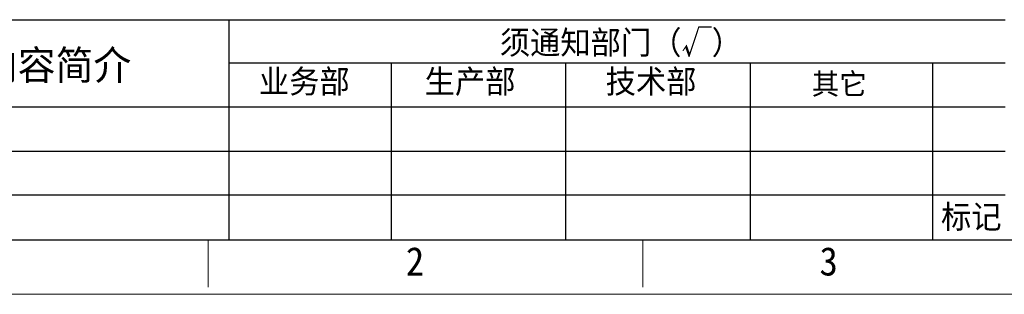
# Model space of a CAD drawing. Header units: millimetres. Extents: x -24622 to 2314, y -1603 to 2287.
# Tile 125 of 197: x -131 to 773, y 235 to 487. Entities that reach past the tile are written whole.
import ezdxf
from ezdxf.enums import TextEntityAlignment as Align

# ---------------------------------------------------------------- set-up
doc = ezdxf.new("R2010")
doc.units = ezdxf.units.MM
doc.layers.add('用户自定义1', color=4, linetype='Continuous', lineweight=13)
doc.styles.add('样式 2', font='simkai.ttf', dxfattribs={"width": 0.95})

msp = doc.modelspace()

# ---------------------------------------------------------------- linework, layer by layer
at = {"color": 7, "linetype": 'Continuous', "lineweight": 25}
for p, q in [((-559.41, 487.309), (774.031, 487.309)), ((60.763, 487.309), (60.763, 285.231)), ((60.763, 447.566), (774.031, 447.566)), ((209.913, 447.566), (209.913, 285.231)), ((370.01, 447.566), (370.01, 285.231)), ((539.713, 447.566), (539.713, 285.231)), ((707.271, 447.566), (707.271, 285.231)), ((-559.41, 407.253), (774.031, 407.253)), ((774.031, 366.399), (-559.41, 366.399)), ((-559.41, 326.536), (774.031, 326.536))]:
    msp.add_line(p, q, dxfattribs=at)
at = {"color": 0, "linetype": 'Continuous', "lineweight": 25}
msp.add_line((-559.41, 285.231), (2263.549, 285.231), dxfattribs=at)
at = {"layer": '用户自定义1', "color": 0, "lineweight": 15, "ltscale": 0.3}
for p, q in [((2263.549, 285.231), (-559.443, 285.231)), ((41.774, 285.231), (41.774, 241.707)), ((441.08, 285.231), (441.08, 241.707)), ((2313.602, 235.178), (-609.496, 235.178))]:
    msp.add_line(p, q, dxfattribs=at)

# ---------------------------------------------------------------- texts
at = {"color": 7, "linetype": 'Continuous', "lineweight": 25, "attachment_point": 1, "style": '样式 2'}
for s, insert, char_height in [('须通知部门（√）', (309.704, 477.097), 21.4755), ('更改内容简介', (-237.668, 458.989), 26.8444), ('业务部', (88.377, 441.323), 21.4755), ('生产部', (240.664, 441.323), 21.4755), ('技术部', (407.007, 441.323), 21.4755), ('其它', (596.384, 438.123), 19.5232)]:
    msp.add_mtext(s, dxfattribs=dict(at, insert=insert, char_height=char_height))
at = {"color": 0, "linetype": 'Continuous', "lineweight": 25, "insert": (715.202, 317.132), "char_height": 21.4755, "attachment_point": 1, "style": '样式 2'}
msp.add_mtext('标记', dxfattribs=at)
at = {"layer": '用户自定义1', "color": 0, "lineweight": 15, "ltscale": 0.3, "style": '样式 2', "width": 0.95}
for s, p in [('2', (231.831, 252.417)), ('3', (611.944, 252.417))]:
    msp.add_text(s, height=26.115, dxfattribs=at).set_placement(p, align=Align.CENTER)

doc.saveas('drawing.dxf')
